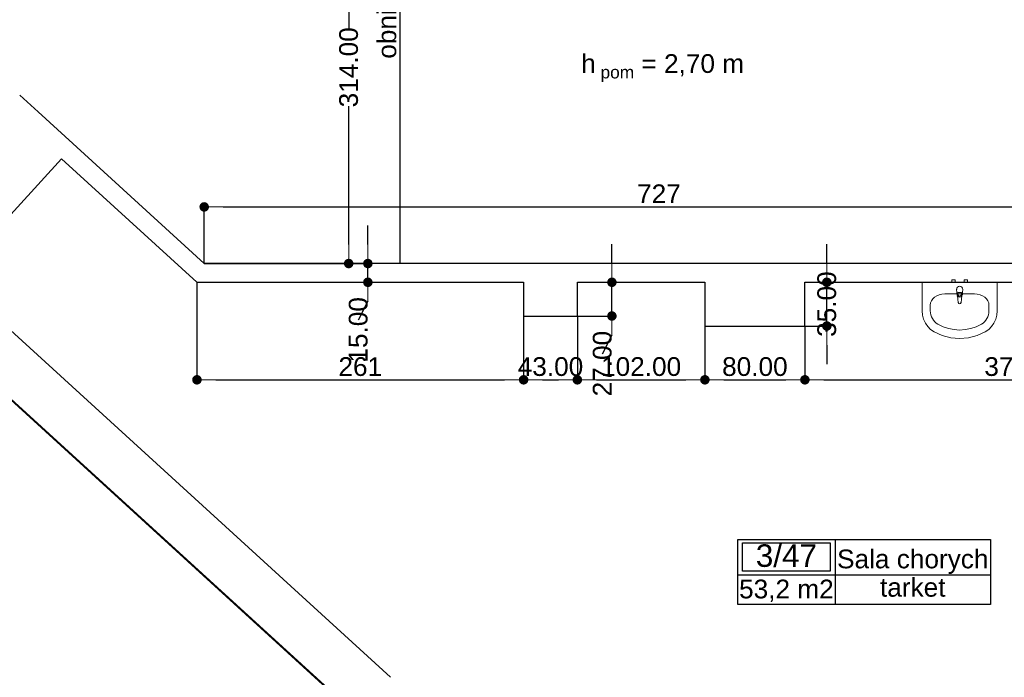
# Model space of a CAD drawing. Header units: millimetres. Extents: x -175445 to -20415, y -559200 to 231527.
# Tile 134 of 256: x -163232 to -155355, y -100277 to -95016. Entities that reach past the tile are written whole.
import ezdxf
from ezdxf.enums import TextEntityAlignment as Align

# ---------------------------------------------------------------- set-up
doc = ezdxf.new("R2010")
doc.units = ezdxf.units.MM
doc.header["$MEASUREMENT"] = 0
for name, color, linetype in [('Obiekt', 7, 'Continuous'), ('Polilinia', 7, 'Continuous'), ('Strefa', 7, 'Continuous'), ('Strop', 7, 'Continuous'), ('Słup', 7, 'Continuous'), ('Tekst', 7, 'Continuous'), ('Wymiary', 63, 'Continuous'), ('Ściana', 7, 'Continuous')]:
    doc.layers.add(name, color=color, linetype=linetype)
doc.styles.add('Arial', font='txt')
doc.styles.add('Times new roman', font='txt')
doc.dimstyles.new('GENERATED_STYLE__1', dxfattribs={"dimtxt": 150, "dimasz": 152, "dimexe": 0.18, "dimexo": 0, "dimgap": 0.09, "dimtad": 1, "dimtih": 1, "dimtoh": 1, "dimlfac": 0.1, "dimzin": 0, "dimdsep": 46, "dimtxsty": 'Arial', "dimblk": 'ARROWHEAD_11', "dimblk1": 'ARROWHEAD_11', "dimblk2": 'ARROWHEAD_11', "dimcen": 0.09, "dimclrd": 114, "dimclre": 114, "dimclrt": 114, "dimazin": 0, "dimtfac": 1, "dimtdec": 4, "dimtmove": 0, "dimatfit": 3, "dimfxl": 1, "dimtolj": 1, "dimtzin": 0, "dimarcsym": 0})
doc.dimstyles.new('GENERATED_STYLE__3', dxfattribs={"dimtxt": 150, "dimasz": 152, "dimexe": 0.18, "dimexo": 0, "dimgap": 0.09, "dimtad": 1, "dimlfac": 0.1, "dimzin": 0, "dimdsep": 46, "dimtxsty": 'Arial', "dimblk": 'ARROWHEAD_11', "dimblk1": 'ARROWHEAD_11', "dimblk2": 'ARROWHEAD_11', "dimcen": 0.09, "dimclrd": 114, "dimclre": 114, "dimclrt": 114, "dimazin": 0, "dimtfac": 1, "dimtdec": 4, "dimtmove": 2, "dimatfit": 3, "dimfxl": 1, "dimtolj": 1, "dimtzin": 0, "dimarcsym": 0})

# ---------------------------------------------------------------- blocks, each defined once
blk = doc.blocks.new('Sala chorych_3_47_49', base_point=(-151016.2, 29457.4))
at = {"layer": 'Strefa'}
for p, q in [((-151795.2, 29740.3), (-149773.4, 29740.3)), ((-151795.2, 29221.7), (-151795.2, 29740.3)), ((-151756.2, 29714.3), (-151055.1, 29714.3)), ((-151756.2, 29488.1), (-151756.2, 29714.3)), ((-151055.1, 29714.3), (-151055.1, 29488.1)), ((-151016.2, 29740.3), (-151016.2, 29221.7)), ((-149773.4, 29740.3), (-149773.4, 29221.7)), ((-151055.1, 29488.1), (-151756.2, 29488.1)), ((-151795.2, 29457.4), (-149773.4, 29457.4)), ((-149773.4, 29221.7), (-151795.2, 29221.7))]:
    blk.add_line(p, q, dxfattribs=at)
at = {"layer": 'Strefa', "style": 'Arial'}
for tag, height, p in [('ROOM_NUMBER', 180, (-151405.7, 29612.4)), ('ROOM_NAME', 150, (-150394.8, 29585.8)), ('ROOM_CALC_AREA', 150, (-151405.7, 29345.4)), ('floor_f', 150, (-150394.8, 29358.7))]:
    blk.add_attdef(tag, text='', height=height, dxfattribs=at).set_placement(p, align=Align.MIDDLE_CENTER)
blk = doc.blocks.new('ARROWHEAD_11')
at = {"color": 0, "linetype": 'Continuous', "lineweight": 0}
blk.add_line((0, 0), (-1, 0), dxfattribs=at)
at = {"color": 0, "linetype": 'Continuous', "lineweight": 0, "const_width": 0.25, "flags": 128}
blk.add_lwpolyline([(-0.125, 0, 1), (0.125, 0, 1)], format="xyb", close=True, dxfattribs=at)
blk = doc.blocks.new('*D3458')
at = {"layer": 'Defpoints', "color": 0}
for p in [(-161755.9, -96966.6), (-160446.8, -96966.6), (-161814, -97116.6)]:
    blk.add_point(p, dxfattribs=at)
at = {"layer": 'Wymiary', "color": 114, "lineweight": -2}
for p, q in [((-160446.8, -96814.6), (-160446.8, -96662.6)), ((-161755.9, -96966.6), (-160446.6, -96966.6)), ((-160446.8, -97116.6), (-160446.8, -96966.6)), ((-161814, -97116.6), (-160446.6, -97116.6)), ((-160446.8, -97268.6), (-160523.4, -97420.6))]:
    blk.add_line(p, q, dxfattribs=at)
at = {"layer": 'Wymiary', "color": 114, "lineweight": -2, "xscale": 152, "yscale": 152, "zscale": 152}
for p, rotation in [((-160446.8, -96966.6), 270), ((-160446.8, -97116.6), 90)]:
    blk.add_blockref('ARROWHEAD_11', p, dxfattribs=dict(at, rotation=rotation))
at = {"layer": 'Wymiary', "color": 114, "lineweight": 13, "insert": (-160523.4, -97497.3), "char_height": 150, "attachment_point": 5, "rotation": 90, "style": 'Arial'}
blk.add_mtext('\\A1;15.00', dxfattribs=at)
blk = doc.blocks.new('*D3459')
at = {"layer": 'Defpoints', "color": 0}
for p in [(-160600.1, -93826.6), (-160190.8, -93826.6), (-161755.9, -96966.6)]:
    blk.add_point(p, dxfattribs=at)
at = {"layer": 'Wymiary', "color": 114, "lineweight": -2}
for p, q in [((-160190.8, -93826.6), (-160600.3, -93826.6)), ((-160600.1, -93978.6), (-160600.1, -95085.5)), ((-160600.1, -96814.6), (-160600.1, -95707.7)), ((-161755.9, -96966.6), (-160599.9, -96966.6))]:
    blk.add_line(p, q, dxfattribs=at)
at = {"layer": 'Wymiary', "color": 114, "lineweight": -2, "xscale": 152, "yscale": 152, "zscale": 152}
for p, rotation in [((-160600.1, -93826.6), 90), ((-160600.1, -96966.6), 270)]:
    blk.add_blockref('ARROWHEAD_11', p, dxfattribs=dict(at, rotation=rotation))
at = {"layer": 'Wymiary', "color": 114, "lineweight": 13, "insert": (-160600.1, -95396.6), "char_height": 150, "attachment_point": 5, "rotation": 90, "style": 'Arial'}
blk.add_mtext('\\A1;314.00', dxfattribs=at)
blk = doc.blocks.new('*D3464')
at = {"layer": 'Defpoints', "color": 0}
for p in [(-156950.7, -97116.6), (-156775.1, -97116.6), (-156950.7, -97466.6)]:
    blk.add_point(p, dxfattribs=at)
at = {"layer": 'Wymiary', "color": 114, "lineweight": -2}
for p, q in [((-156775.1, -96964.6), (-156775.1, -96812.6)), ((-156950.7, -97116.6), (-156775, -97116.6)), ((-156775.1, -97466.6), (-156775.1, -97116.6)), ((-156950.7, -97466.6), (-156775, -97466.6)), ((-156775.1, -97618.6), (-156775.1, -97770.6))]:
    blk.add_line(p, q, dxfattribs=at)
at = {"layer": 'Wymiary', "color": 114, "lineweight": -2, "xscale": 152, "yscale": 152, "zscale": 152}
for p, rotation in [((-156775.1, -97116.6), 270), ((-156775.1, -97466.6), 90)]:
    blk.add_blockref('ARROWHEAD_11', p, dxfattribs=dict(at, rotation=rotation))
at = {"layer": 'Wymiary', "color": 114, "lineweight": 13, "insert": (-156775.1, -97291.6), "char_height": 150, "attachment_point": 5, "rotation": 90, "style": 'Arial'}
blk.add_mtext('\\A1;35.00', dxfattribs=at)
blk = doc.blocks.new('*D3465')
at = {"layer": 'Defpoints', "color": 0}
for p in [(-158770.7, -97116.6), (-158494.4, -97116.6), (-158770.7, -97386.6)]:
    blk.add_point(p, dxfattribs=at)
at = {"layer": 'Wymiary', "color": 114, "lineweight": -2}
for p, q in [((-158494.4, -96964.6), (-158494.4, -96812.6)), ((-158770.7, -97116.6), (-158494.2, -97116.6)), ((-158494.4, -97386.6), (-158494.4, -97116.6)), ((-158770.7, -97386.6), (-158494.2, -97386.6)), ((-158494.4, -97538.6), (-158571.1, -97690.6))]:
    blk.add_line(p, q, dxfattribs=at)
at = {"layer": 'Wymiary', "color": 114, "lineweight": -2, "xscale": 152, "yscale": 152, "zscale": 152}
for p, rotation in [((-158494.4, -97116.6), 270), ((-158494.4, -97386.6), 90)]:
    blk.add_blockref('ARROWHEAD_11', p, dxfattribs=dict(at, rotation=rotation))
at = {"layer": 'Wymiary', "color": 114, "lineweight": 13, "insert": (-158571.1, -97767.3), "char_height": 150, "attachment_point": 5, "rotation": 90, "style": 'Arial'}
blk.add_mtext('\\A1;27.00', dxfattribs=at)
blk = doc.blocks.new('*D3578')
at = {"layer": 'Defpoints', "color": 0}
for p in [(-154480.7, -96513.6), (-161755.9, -96966.6), (-154480.7, -96966.6)]:
    blk.add_point(p, dxfattribs=at)
at = {"layer": 'Wymiary', "color": 114, "lineweight": -2}
for p, q in [((-161755.9, -96966.6), (-161755.9, -96513.5)), ((-161603.9, -96513.6), (-154632.7, -96513.6)), ((-154480.7, -96966.6), (-154480.7, -96513.5))]:
    blk.add_line(p, q, dxfattribs=at)
at = {"layer": 'Wymiary', "color": 114, "lineweight": -2, "xscale": 152, "yscale": 152, "zscale": 152, "rotation": 180}
blk.add_blockref('ARROWHEAD_11', (-161755.9, -96513.6), dxfattribs=at)
at = {"layer": 'Wymiary', "color": 114, "lineweight": -2, "xscale": 152, "yscale": 152, "zscale": 152}
blk.add_blockref('ARROWHEAD_11', (-154480.7, -96513.6), dxfattribs=at)
at = {"layer": 'Wymiary', "color": 114, "lineweight": 13, "insert": (-158118.3, -96408.6), "char_height": 150, "attachment_point": 5, "style": 'Arial'}
blk.add_mtext('\\A1;727', dxfattribs=at)
blk = doc.blocks.new('*D3603')
at = {"layer": 'Defpoints', "color": 0}
for p in [(-161814, -97116.6), (-159200.7, -97386.6), (-159200.7, -97896.9)]:
    blk.add_point(p, dxfattribs=at)
at = {"layer": 'Wymiary', "color": 114, "lineweight": -2}
for p, q in [((-161814, -97116.6), (-161814, -97897.1)), ((-159200.7, -97386.6), (-159200.7, -97897.1)), ((-161662, -97896.9), (-159352.7, -97896.9))]:
    blk.add_line(p, q, dxfattribs=at)
at = {"layer": 'Wymiary', "color": 114, "lineweight": -2, "xscale": 152, "yscale": 152, "zscale": 152, "rotation": 180}
blk.add_blockref('ARROWHEAD_11', (-161814, -97896.9), dxfattribs=at)
at = {"layer": 'Wymiary', "color": 114, "lineweight": -2, "xscale": 152, "yscale": 152, "zscale": 152}
blk.add_blockref('ARROWHEAD_11', (-159200.7, -97896.9), dxfattribs=at)
at = {"layer": 'Wymiary', "color": 114, "lineweight": 13, "insert": (-160507.4, -97791.9), "char_height": 150, "attachment_point": 5, "style": 'Arial'}
blk.add_mtext('\\A1;261', dxfattribs=at)
blk = doc.blocks.new('*D3604')
at = {"layer": 'Defpoints', "color": 0}
for p in [(-159200.7, -97386.6), (-158770.7, -97386.6), (-158770.7, -97896.9)]:
    blk.add_point(p, dxfattribs=at)
at = {"layer": 'Wymiary', "color": 114, "lineweight": -2}
for p, q in [((-159200.7, -97386.6), (-159200.7, -97897.1)), ((-158770.7, -97386.6), (-158770.7, -97897.1)), ((-159048.7, -97896.9), (-158922.7, -97896.9))]:
    blk.add_line(p, q, dxfattribs=at)
at = {"layer": 'Wymiary', "color": 114, "lineweight": -2, "xscale": 152, "yscale": 152, "zscale": 152, "rotation": 180}
blk.add_blockref('ARROWHEAD_11', (-159200.7, -97896.9), dxfattribs=at)
at = {"layer": 'Wymiary', "color": 114, "lineweight": -2, "xscale": 152, "yscale": 152, "zscale": 152}
blk.add_blockref('ARROWHEAD_11', (-158770.7, -97896.9), dxfattribs=at)
at = {"layer": 'Wymiary', "color": 114, "lineweight": 13, "insert": (-158985.7, -97791.9), "char_height": 150, "attachment_point": 5, "style": 'Arial'}
blk.add_mtext('\\A1;43.00', dxfattribs=at)
blk = doc.blocks.new('*D3605')
at = {"layer": 'Defpoints', "color": 0}
for p in [(-158770.7, -97386.6), (-157750.7, -97466.6), (-157750.7, -97896.9)]:
    blk.add_point(p, dxfattribs=at)
at = {"layer": 'Wymiary', "color": 114, "lineweight": -2}
for p, q in [((-158770.7, -97386.6), (-158770.7, -97897.1)), ((-157750.7, -97466.6), (-157750.7, -97897.1)), ((-158618.7, -97896.9), (-157902.7, -97896.9))]:
    blk.add_line(p, q, dxfattribs=at)
at = {"layer": 'Wymiary', "color": 114, "lineweight": -2, "xscale": 152, "yscale": 152, "zscale": 152, "rotation": 180}
blk.add_blockref('ARROWHEAD_11', (-158770.7, -97896.9), dxfattribs=at)
at = {"layer": 'Wymiary', "color": 114, "lineweight": -2, "xscale": 152, "yscale": 152, "zscale": 152}
blk.add_blockref('ARROWHEAD_11', (-157750.7, -97896.9), dxfattribs=at)
at = {"layer": 'Wymiary', "color": 114, "lineweight": 13, "insert": (-158260.7, -97791.9), "char_height": 150, "attachment_point": 5, "style": 'Arial'}
blk.add_mtext('\\A1;102.00', dxfattribs=at)
blk = doc.blocks.new('*D3606')
at = {"layer": 'Defpoints', "color": 0}
for p in [(-157750.7, -97466.6), (-156950.7, -97466.6), (-156950.7, -97896.9)]:
    blk.add_point(p, dxfattribs=at)
at = {"layer": 'Wymiary', "color": 114, "lineweight": -2}
for p, q in [((-157750.7, -97466.6), (-157750.7, -97897.1)), ((-156950.7, -97466.6), (-156950.7, -97897.1)), ((-157598.7, -97896.9), (-157102.7, -97896.9))]:
    blk.add_line(p, q, dxfattribs=at)
at = {"layer": 'Wymiary', "color": 114, "lineweight": -2, "xscale": 152, "yscale": 152, "zscale": 152, "rotation": 180}
blk.add_blockref('ARROWHEAD_11', (-157750.7, -97896.9), dxfattribs=at)
at = {"layer": 'Wymiary', "color": 114, "lineweight": -2, "xscale": 152, "yscale": 152, "zscale": 152}
blk.add_blockref('ARROWHEAD_11', (-156950.7, -97896.9), dxfattribs=at)
at = {"layer": 'Wymiary', "color": 114, "lineweight": 13, "insert": (-157350.7, -97791.9), "char_height": 150, "attachment_point": 5, "style": 'Arial'}
blk.add_mtext('\\A1;80.00', dxfattribs=at)
blk = doc.blocks.new('*D3607')
at = {"layer": 'Defpoints', "color": 0}
for p in [(-153210.7, -97386.6), (-156950.7, -97466.6), (-153210.7, -97896.9)]:
    blk.add_point(p, dxfattribs=at)
at = {"layer": 'Wymiary', "color": 114, "lineweight": -2}
for p, q in [((-153210.7, -97386.6), (-153210.7, -97897.1)), ((-156950.7, -97466.6), (-156950.7, -97897.1)), ((-156798.7, -97896.9), (-153362.7, -97896.9))]:
    blk.add_line(p, q, dxfattribs=at)
at = {"layer": 'Wymiary', "color": 114, "lineweight": -2, "xscale": 152, "yscale": 152, "zscale": 152, "rotation": 180}
blk.add_blockref('ARROWHEAD_11', (-156950.7, -97896.9), dxfattribs=at)
at = {"layer": 'Wymiary', "color": 114, "lineweight": -2, "xscale": 152, "yscale": 152, "zscale": 152}
blk.add_blockref('ARROWHEAD_11', (-153210.7, -97896.9), dxfattribs=at)
at = {"layer": 'Wymiary', "color": 114, "lineweight": 13, "insert": (-155194.6, -97791.9), "char_height": 150, "attachment_point": 5, "style": 'Arial'}
blk.add_mtext('\\A1;374.00', dxfattribs=at)
blk = doc.blocks.new('*D3918')
at = {"layer": 'Defpoints', "color": 0}
for p in [(-165459.1, -98934.6), (-166010.1, -99538.3), (-160541.1, -100580)]:
    blk.add_point(p, dxfattribs=at)
at = {"layer": 'Wymiary', "color": 114, "lineweight": -2}
for p, q in [((-165459.1, -98934.6), (-166010.2, -99538.4)), ((-165897.8, -99640.7), (-164383.4, -101022.9)), ((-160541.1, -100580), (-162507.9, -102734.9)), ((-162620.1, -102632.3), (-164134.5, -101250.1))]:
    blk.add_line(p, q, dxfattribs=at)
at = {"layer": 'Wymiary', "color": 114, "lineweight": -2, "xscale": 152, "yscale": 152, "zscale": 152}
for p, rotation in [((-166010.1, -99538.3), 137.6132114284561), ((-162507.8, -102734.8), 317.6132114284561)]:
    blk.add_blockref('ARROWHEAD_11', p, dxfattribs=dict(at, rotation=rotation))
at = {"layer": 'Wymiary', "color": 114, "lineweight": 13, "insert": (-164259, -101136.5), "char_height": 150, "attachment_point": 5, "rotation": 317.61321, "style": 'Arial'}
blk.add_mtext('\\A1;474', dxfattribs=at)

msp = doc.modelspace()

# ---------------------------------------------------------------- linework, layer by layer
at = {"layer": 'Obiekt', "color": 8, "lineweight": 5}
for p, q in [((-156012.478, -97116.604), (-156012.478, -97345.695)), ((-155412.478, -97116.604), (-156012.478, -97116.604)), ((-155748.978, -97096.604), (-155775.978, -97096.604)), ((-155775.978, -97096.604), (-155775.978, -97116.604)), ((-155775.978, -97116.604), (-155748.978, -97116.604)), ((-155748.978, -97116.604), (-155748.978, -97096.604)), ((-155648.978, -97096.604), (-155675.978, -97096.604)), ((-155675.978, -97096.604), (-155675.978, -97116.604)), ((-155675.978, -97116.604), (-155648.978, -97116.604)), ((-155648.978, -97116.604), (-155648.978, -97096.604)), ((-155412.478, -97345.695), (-155412.478, -97116.604)), ((-155737.478, -97173.923), (-155733.478, -97215.875)), ((-155726.078, -97213.704), (-155726.078, -97198.833)), ((-155726.078, -97198.833), (-155698.878, -97198.833)), ((-155698.878, -97198.833), (-155698.878, -97213.704)), ((-155691.478, -97215.875), (-155687.478, -97173.923)), ((-155593.652, -97208.923), (-155831.304, -97208.923)), ((-155730.208, -97225.389), (-155723.578, -97278.323)), ((-155701.378, -97278.323), (-155694.748, -97225.389)), ((-156012.478, -97345.695), (-156009.583, -97379.417)), ((-155947.261, -97299.877), (-155947.261, -97345.695)), ((-155477.696, -97299.877), (-155477.696, -97345.695)), ((-155415.373, -97379.417), (-155412.478, -97345.695)), ((-156009.583, -97379.417), (-156000.991, -97412.062)), ((-156000.991, -97412.062), (-155986.977, -97442.585)), ((-155437.98, -97442.585), (-155423.965, -97412.062)), ((-155423.965, -97412.062), (-155415.373, -97379.417)), ((-155986.977, -97442.585), (-155967.987, -97470.011)), ((-155967.987, -97470.011), (-155944.63, -97493.465)), ((-155944.63, -97493.465), (-155917.652, -97512.195)), ((-155917.652, -97512.195), (-155852.46, -97542.137)), ((-155572.496, -97542.137), (-155507.304, -97512.195)), ((-155507.304, -97512.195), (-155480.326, -97493.465)), ((-155480.326, -97493.465), (-155456.969, -97470.011)), ((-155456.969, -97470.011), (-155437.98, -97442.585)), ((-155852.46, -97542.137), (-155783.44, -97560.435)), ((-155783.44, -97560.435), (-155712.478, -97566.591)), ((-155712.478, -97566.591), (-155641.517, -97560.435)), ((-155641.517, -97560.435), (-155572.496, -97542.137))]:
    msp.add_line(p, q, dxfattribs=at)
for centre, radius, start, end in [((-155712.478, -97173.923), 25, 0, 180), ((-155712.478, -97213.975), 21.086, 185.1696072, 212.7710254), ((-155712.478, -97213.975), 21.086, 212.7710254, 327.2289746), ((-155712.478, -97213.704), 13.6, 180, 0), ((-155712.478, -97276.932), 11.187, 187.1389248, 352.8610752), ((-155712.478, -97213.975), 21.086, 327.2289746, 354.8303928)]:
    msp.add_arc(centre, radius, start, end, dxfattribs=at)
for centre, major_axis, ratio, start_param, end_param in [((-155831.174, -97299.877), (116.066, 0), 0.78364566, 1.57079633, 3.14159265), ((-155593.782, -97299.877), (116.066, 0), 0.78364566, 0, 1.57079633), ((-155831.33, -97345.695), (0, 121.2), 0.95652174, 1.57079633, 2.64461782), ((-155593.626, -97345.695), (0, 121.2), 0.95652174, 3.63856748, 4.71238898), ((-155712.478, -97116.604), (0, 381.818), 0.95652174, 2.64461781, 3.63856749)]:
    msp.add_ellipse(centre, major_axis=major_axis, ratio=ratio, start_param=start_param, end_param=end_param, dxfattribs=at)
for p in [(-155737.478, -97173.923), (-155730.208, -97225.389), (-155701.378, -97278.323), (-155691.478, -97215.875)]:
    msp.add_point(p, dxfattribs=at)
at = {"layer": 'Polilinia', "flags": 128}
msp.add_lwpolyline([(-160190.765, -93826.604), (-160190.765, -96966.604)], dxfattribs=at)
at = {"layer": 'Strop', "flags": 128}
msp.add_lwpolyline([(-131693.029, -84820.632), (-135966.978, -84618.624, 0.0060186), (-138659.263, -84572.625, 0.04841545), (-160181.183, -86541.924, 0.00002607), (-160190.765, -86553.933), (-160190.765, -92575.183), (-167010.669, -92576.704), (-164549.574, -94822.952), (-166747.245, -97230.823), (-165484.22, -98383.589), (-164327.274, -97115.984), (-164039.215, -97378.895), (-147240.722, -112710.926), (-147240.722, -114276.565), (-145950.766, -114276.565), (-102220.766, -114276.565)], format="xyb", dxfattribs=at)
at = {"layer": 'Słup'}
for p, q in [((-159200.722, -97116.604), (-159200.722, -97386.604)), ((-158770.722, -97386.604), (-158770.722, -97116.604)), ((-157750.722, -97116.604), (-157750.722, -97466.604)), ((-156950.722, -97466.604), (-156950.722, -97116.604)), ((-159200.722, -97386.604), (-158770.722, -97386.604)), ((-157750.722, -97466.604), (-156950.722, -97466.604))]:
    msp.add_line(p, q, dxfattribs=at)
at = {"layer": 'Ściana', "flags": 128}
for points in [[(-163084.31, -95754.134), (-163232.032, -95619.308)], [(-161755.871, -96966.604), (-163084.31, -95754.134)], [(-163767.002, -97080.645), (-162897.371, -96127.837)], [(-162897.371, -96127.837), (-161814.032, -97116.604)], [(-154480.722, -96966.604), (-161755.871, -96966.604)], [(-160264.751, -100277.159), (-163767.002, -97080.645)], [(-161814.032, -97116.604), (-159200.722, -97116.604)], [(-158770.722, -97116.604), (-157750.722, -97116.604)], [(-156950.722, -97116.604), (-154480.722, -97116.604)], [(-164043.396, -97383.476), (-160504.215, -100613.696)]]:
    msp.add_lwpolyline(points, dxfattribs=at)

# ---------------------------------------------------------------- block references
at = {"layer": 'Strefa'}
ref = msp.add_blockref('Sala chorych_3_47_49', (-156708.902, -99458.474), dxfattribs=at)
ref.add_attrib('ROOM_NAME', 'Sala chorych', dxfattribs={"color": 7, "height": 150, "style": 'Arial'}).set_placement((-156087.538, -99330.074), align=Align.MIDDLE_CENTER)
ref.add_attrib('ROOM_NUMBER', '3/47', dxfattribs={"color": 7, "height": 180, "style": 'Arial'}).set_placement((-157098.422, -99303.526), align=Align.MIDDLE_CENTER)
ref.add_attrib('ROOM_CALC_AREA', '53,2 m2', dxfattribs={"color": 7, "height": 150, "style": 'Arial'}).set_placement((-157098.422, -99570.528), align=Align.MIDDLE_CENTER)
ref.add_attrib('floor_f', 'tarket', dxfattribs={"color": 7, "height": 150, "style": 'Arial'}).set_placement((-156087.538, -99557.157), align=Align.MIDDLE_CENTER)

# ---------------------------------------------------------------- texts
at = {"layer": 'Tekst', "insert": (-160369.912, -94600.184), "char_height": 150, "attachment_point": 2, "rotation": 90, "style": 'Times new roman'}
msp.add_mtext('\\A1;{\\fArial|b0|i0|c0|p38;obniżenie sufitu}', dxfattribs=at)
at = {"layer": 'Tekst', "insert": (-158088.701, -95247.746), "char_height": 150, "attachment_point": 2, "style": 'Times new roman'}
msp.add_mtext('\\A1;{\\fArial|b0|i0|c0|p38;h\\fArial|b0|i0|c0|p38;\\A1{\\H.66x;\\S ^  pom;}\\fArial|b0|i0|c0|p38; = 2,70 m}', dxfattribs=at)

# ---------------------------------------------------------------- dimensions: what is measured, and where the dimension line sits
at = {"layer": 'Wymiary', "color": 114, "lineweight": 13}
for base, p1, p2, picture, middle in [((-160600.105, -93826.604), (-161755.871, -96966.604), (-160190.765, -93826.604), '*D3459', (-160600.105, -95396.604)), ((-160446.753, -96966.604), (-161814.032, -97116.604), (-161755.871, -96966.604), '*D3458', (-160523.429, -97497.28)), ((-158494.411, -97116.604), (-158770.722, -97386.604), (-158770.722, -97116.604), '*D3465', (-158571.087, -97767.28)), ((-156775.131, -97116.604), (-156950.722, -97466.604), (-156950.722, -97116.604), '*D3464', (-156775.131, -97291.604))]:
    dim = msp.add_linear_dim(base=base, p1=p1, p2=p2, angle=90, dimstyle='GENERATED_STYLE__1', dxfattribs=at)
    dim.commit()
    dim.dimension.update_dxf_attribs({"geometry": picture, "text_midpoint": middle, "dimtype": 160, "text_rotation": 90})
for base, p1, p2, text, picture, middle in [((-154480.722, -96513.632), (-161755.871, -96966.604), (-154480.722, -96966.604), '727', '*D3578', (-158118.296, -96408.632)), ((-159200.722, -97896.917), (-161814.032, -97116.604), (-159200.722, -97386.604), '261', '*D3603', (-160507.377, -97791.917))]:
    dim = msp.add_linear_dim(base=base, p1=p1, p2=p2, text=text, dimstyle='GENERATED_STYLE__3', dxfattribs=at)
    dim.commit()
    dim.dimension.update_dxf_attribs({"geometry": picture, "text_midpoint": middle, "dimtype": 160})
for base, p1, p2, picture, middle in [((-158770.722, -97896.917), (-159200.722, -97386.604), (-158770.722, -97386.604), '*D3604', (-158985.722, -97791.917)), ((-157750.722, -97896.917), (-158770.722, -97386.604), (-157750.722, -97466.604), '*D3605', (-158260.722, -97791.917)), ((-153210.722, -97896.917), (-156950.722, -97466.604), (-153210.722, -97386.604), '*D3607', (-155194.551, -97791.917)), ((-156950.722, -97896.917), (-157750.722, -97466.604), (-156950.722, -97466.604), '*D3606', (-157350.722, -97791.917))]:
    dim = msp.add_linear_dim(base=base, p1=p1, p2=p2, dimstyle='GENERATED_STYLE__3', dxfattribs=at)
    dim.commit()
    dim.dimension.update_dxf_attribs({"geometry": picture, "text_midpoint": middle, "dimtype": 160})
dim = msp.add_linear_dim(base=(-166010.078, -99538.265), p1=(-160541.145, -100579.99), p2=(-165459.073, -98934.558), angle=137.6132114, text='474', dimstyle='GENERATED_STYLE__1', dxfattribs=at)
dim.commit()
dim.dimension.update_dxf_attribs({"geometry": '*D3918', "text_midpoint": (-164258.952, -101136.522), "dimtype": 160, "text_rotation": 317.6132114})

doc.saveas('drawing.dxf')
